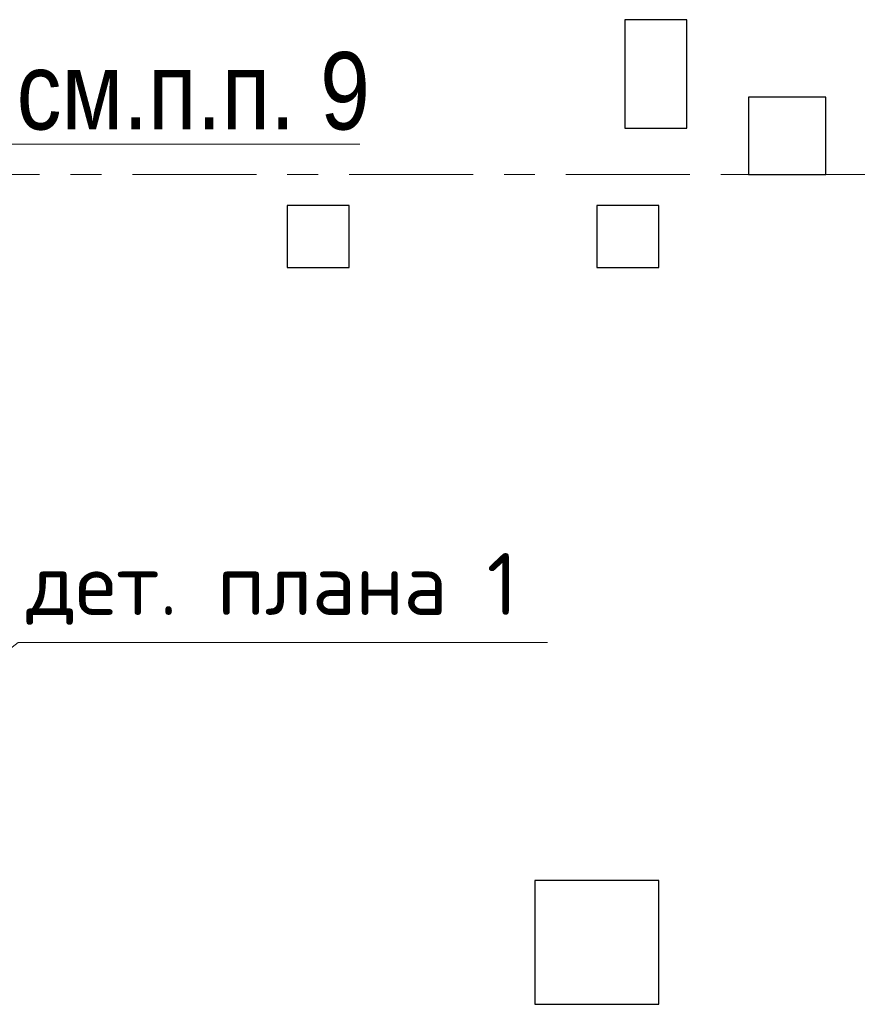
# Model space of a CAD drawing. Header units: metres. Extents: x -38 to 85, y -15 to 19.
# Tile 15 of 93: x 14.51 to 17.21, y 4.72 to 7.9. Entities that reach past the tile are written whole.
import ezdxf

# ---------------------------------------------------------------- set-up
doc = ezdxf.new("R2010")
doc.units = ezdxf.units.M
doc.linetypes.add('______11', pattern=[0.5, 0.4, -0.05, 0, -0.05])
doc.linetypes.add('______5', pattern=[1.1, 0.8, -0.1, 0.1, -0.1])
for name, color, linetype, lineweight in [('XR$2$Осевая линия (1)', 7, '______5', 13), ('XR$3$Общий слой (1)', 7, 'Continuous', 13), ('XR$3$Перекрытие (1)', 7, 'Continuous', 35), ('XR$3$Текст_ общее_1', 7, 'Continuous', 13), ('XR$3$Фундамент (1)_1', 7, 'Continuous', 35)]:
    doc.layers.add(name, color=color, linetype=linetype, lineweight=lineweight)
doc.styles.add('ARIAL', font='arial.ttf')
doc.styles.add('ISOCPEUR', font='txt')

msp = doc.modelspace()

# ---------------------------------------------------------------- linework, layer by layer
at = {"color": 7, "linetype": 'Continuous', "lineweight": 13, "transparency": 33554687}
msp.add_lwpolyline([(14.1231, 5.595), (14.5008, 5.8883), (16.2108, 5.8883)], dxfattribs=at)
at = {"layer": 'XR$2$Осевая линия (1)', "color": 253, "linetype": '______11', "lineweight": 13, "true_color": 0xa0a0a0, "transparency": 33554687}
msp.add_line((-2.63, 7.4), (62.6, 7.4), dxfattribs=at)
at = {"layer": 'XR$3$Общий слой (1)', "color": 7, "linetype": 'Continuous', "lineweight": 13, "transparency": 33554687}
msp.add_lwpolyline([(14.286, 7.3293), (14.4646, 7.4985), (15.6046, 7.4985)], dxfattribs=at)
at = {"layer": 'XR$3$Перекрытие (1)', "color": 7, "linetype": 'Continuous', "lineweight": 25, "transparency": 33554687}
for p, q in [((16.46, 7.9), (16.46, 7.55)), ((16.66, 7.9), (16.46, 7.9)), ((16.66, 7.55), (16.66, 7.9)), ((16.86, 7.65), (16.86, 7.4)), ((17.11, 7.65), (16.86, 7.65)), ((17.11, 7.4), (17.11, 7.65)), ((16.46, 7.55), (16.66, 7.55)), ((16.86, 7.4), (17.11, 7.4)), ((15.37, 7.3), (15.37, 7.1)), ((15.57, 7.3), (15.37, 7.3)), ((15.57, 7.1), (15.57, 7.3)), ((16.37, 7.3), (16.37, 7.1)), ((16.57, 7.3), (16.37, 7.3)), ((16.57, 7.1), (16.57, 7.3)), ((15.37, 7.1), (15.57, 7.1)), ((16.37, 7.1), (16.57, 7.1)), ((16.17, 5.12), (16.17, 4.72)), ((16.57, 5.12), (16.17, 5.12)), ((16.57, 4.72), (16.57, 5.12)), ((16.17, 4.72), (16.57, 4.72))]:
    msp.add_line(p, q, dxfattribs=at)

# ---------------------------------------------------------------- texts
at = {"layer": 'XR$3$Текст_ общее_1', "color": 7, "linetype": 'Continuous', "lineweight": 13, "transparency": 33554687, "insert": (15.3208, 6.0616), "char_height": 0.2, "width": 1.695238, "attachment_point": 5, "style": 'ISOCPEUR'}
msp.add_mtext('\\A1;{\\fISOCPEUR|i0|b0;\\H0.200000;\\W1.000000;\\C7;дет. плана 1}\\P', dxfattribs=at)
at = {"layer": 'XR$3$Фундамент (1)_1', "color": 7, "linetype": 'Continuous', "lineweight": 13, "transparency": 33554687, "insert": (14.4957, 7.6686), "char_height": 0.25, "width": 1.482417, "attachment_point": 4, "style": 'ARIAL'}
msp.add_mtext('\\W0.83;см.п.п. 9', dxfattribs=at)

doc.saveas('drawing.dxf')
